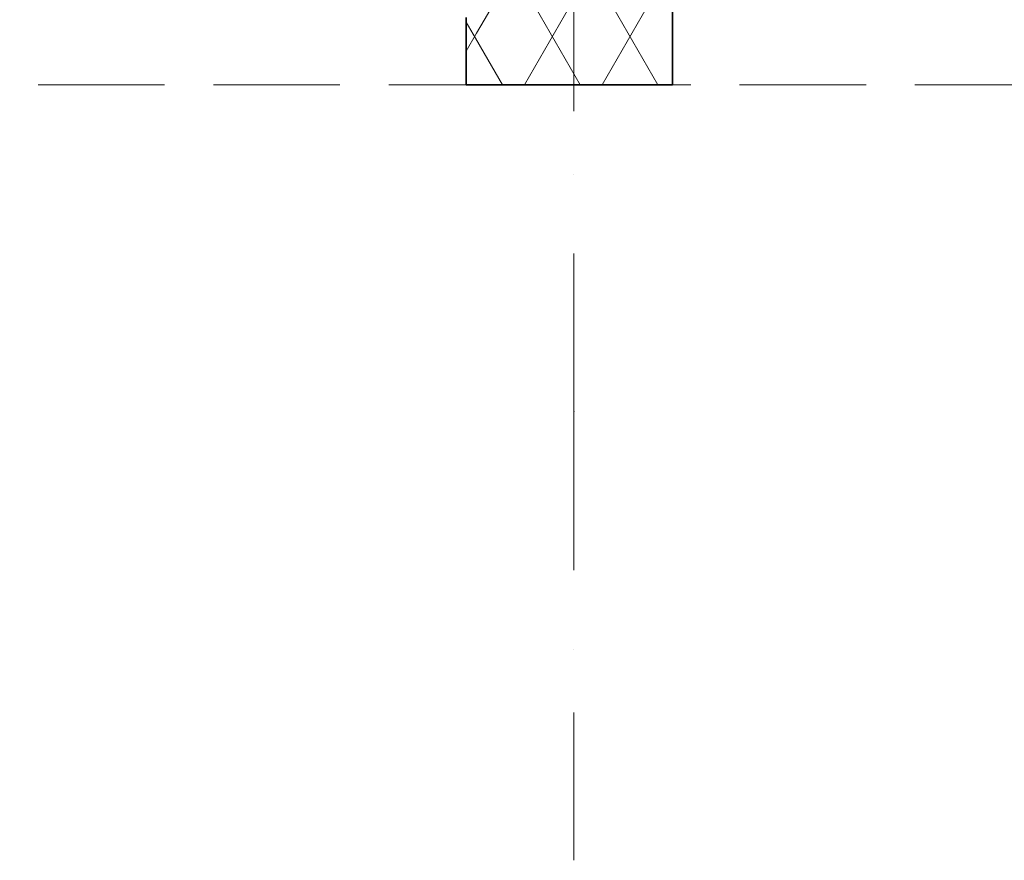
# Model space of a CAD drawing. Header units: millimetres. Extents: x 82175 to 237000, y 24756 to 471700.
# Tile 24 of 256: x 115184 to 117380, y 90000 to 91874. Entities that reach past the tile are written whole.
import ezdxf

# ---------------------------------------------------------------- set-up
doc = ezdxf.new("R2010")
doc.units = ezdxf.units.MM
doc.linetypes.add('Krawędzie ukryte', pattern=[3.912222, 2.822222, -1.09])
doc.linetypes.add('Kropki i Kreski', pattern=[6.702778, 3.527778, -1.763889, 0, -1.411111])
for name, color, linetype in [('- A - ocieplenie', 8, 'Continuous'), ('- strefy pomieszczeń', 8, 'Continuous'), ('Konstrukcja - Siatka mod', 8, 'Continuous')]:
    doc.layers.add(name, color=color, linetype=linetype)
doc.styles.add('STYL_AUTOMATYCZNY_6', font='txt')
pattern_1 = [(60, (-135208.59, 381186.62), (-129.90381, 75), []), (120, (-135208.59, 381186.62), (129.90381, 75), [])]

msp = doc.modelspace()

# ---------------------------------------------------------------- hatches: boundary and pattern name
at = {"layer": '- A - ocieplenie', "linetype": 'Continuous', "lineweight": 13}
h = msp.add_hatch(dxfattribs=at)
h.set_pattern_fill('Izolacja_miękka_0006', color=8, style=0, pattern_type=2)
h.set_pattern_definition(pattern_1)
h.paths.add_polyline_path([(116180, 91878.9), (116180, 91728.9), (116220, 91928.9), (116190, 91928.9)])
h = msp.add_hatch(dxfattribs=at)
h.set_pattern_fill('Izolacja_miękka_0006', color=8, style=0, pattern_type=2)
h.set_pattern_definition(pattern_1)
h.paths.add_polyline_path([(116220, 91928.9), (116180, 91728.9), (116220, 91728.9)])
h = msp.add_hatch(dxfattribs=at)
h.set_pattern_fill('Izolacja_miękka_0006', color=8, style=0, pattern_type=2)
h.set_pattern_definition(pattern_1)
h.paths.add_polyline_path([(116220, 91728.9), (116640, 91728.9), (116640, 91928.9), (116220, 91928.9)])

# ---------------------------------------------------------------- linework, layer by layer
at = {"layer": '- A - ocieplenie', "color": 8, "linetype": 'Continuous', "lineweight": 35, "ltscale": 100, "flags": 128}
for points in [[(116640, 91928.9), (116640, 91728.9)], [(116180, 91878.9), (116180, 91728.9)], [(116180, 91728.9), (116640, 91728.9)]]:
    msp.add_lwpolyline(points, dxfattribs=at)
at = {"layer": '- A - ocieplenie', "color": 8, "linetype": 'Krawędzie ukryte', "lineweight": 20, "ltscale": 100, "flags": 128}
msp.add_lwpolyline([(110530, 91728.9), (122330, 91728.9)], dxfattribs=at)
at = {"layer": 'Konstrukcja - Siatka mod', "color": 8, "linetype": 'Kropki i Kreski', "lineweight": 13, "ltscale": 100}
for q in [(116420, 107964.8), (116420, 90000)]:
    msp.add_line((116420, 91000), q, dxfattribs=at)
msp.add_point((116420, 91000), dxfattribs=at)
msp.add_point((116420, 91000), dxfattribs=at)

# ---------------------------------------------------------------- texts
at = {"layer": '- strefy pomieszczeń', "color": 8, "linetype": 'Continuous', "lineweight": 13, "insert": (114030.1, 93128), "char_height": 200, "attachment_point": 1, "style": 'STYL_AUTOMATYCZNY_6'}
msp.add_mtext('\\A1;{\\pql;\\pt0,500;\\fGeneva CE|b0|i0|c0|p0;\\W1.000000;A: 42,25\\fGeneva CE|b0|i0|c0|p0;\\W1.000000;\\A1{\\H.66x;\\S^  ;}\\fGeneva CE|b0|i0|c0|p0;\\W1.000000; m\\fGeneva CE|b0|i0|c0|p0;\\W1.000000;\\A1{\\H.66x;\\S2^  ;}}', dxfattribs=at)

doc.saveas('drawing.dxf')
